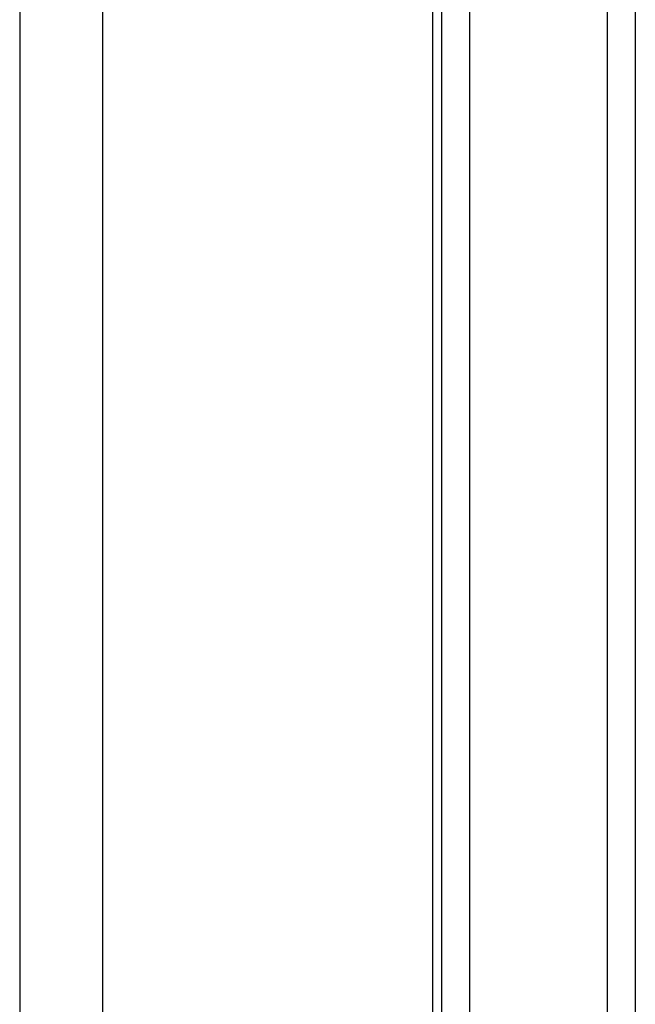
# Model space of a CAD drawing. Header units: inches. Extents: x 6 to 216, y 11 to 118.
# Tile 194 of 212: x 101.41 to 102.6, y 51.15 to 53.06. Entities that reach past the tile are written whole.
import ezdxf

# ---------------------------------------------------------------- set-up
doc = ezdxf.new("R2010")
doc.units = ezdxf.units.IN
doc.header["$MEASUREMENT"] = 0
doc.layers.add('Visible Edges(ANSI)', color=7, linetype='Continuous', lineweight=25)
doc.layers.add('Visible Tangent Edges(ANSI)', color=7, linetype='Continuous', lineweight=25)

msp = doc.modelspace()

# ---------------------------------------------------------------- linework, layer by layer
at = {"layer": 'Visible Edges(ANSI)'}
for p, q in [((101.4105, 79.6177), (101.4105, 20.1367)), ((102.2105, 79.6177), (102.2105, 20.1367)), ((102.6035, 75.1467), (102.6035, 50.2598)), ((102.2285, 50.5562), (102.2285, 74.8497))]:
    msp.add_line(p, q, dxfattribs=at)
at = {"layer": 'Visible Tangent Edges(ANSI)'}
for p, q in [((101.5715, 20.1367), (101.5715, 79.6177)), ((102.2824, 75.1449), (102.2824, 50.2616)), ((102.5497, 50.2607), (102.5497, 75.1458))]:
    msp.add_line(p, q, dxfattribs=at)

doc.saveas('drawing.dxf')
